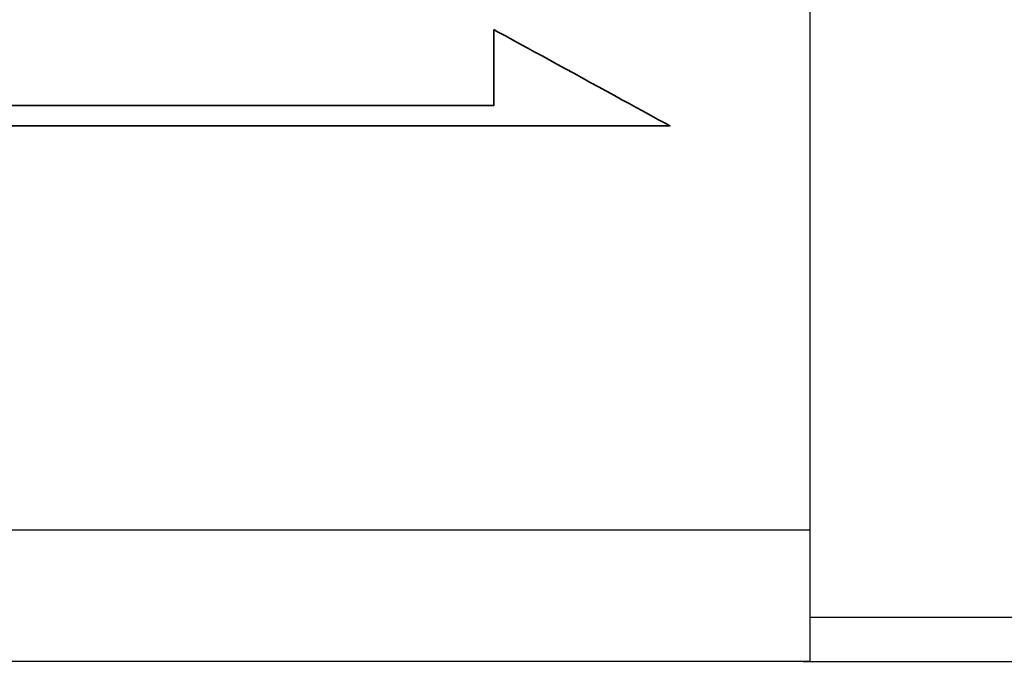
# Model space of a CAD drawing. Header units: millimetres. Extents: x 453 to 817, y 102 to 231.
# Tile 50 of 57: x 753.4 to 764.67, y 129.43 to 136.77. Entities that reach past the tile are written whole.
import ezdxf

# ---------------------------------------------------------------- set-up
doc = ezdxf.new("R2010")
doc.units = ezdxf.units.MM
for name, color, linetype in [('2', 7, 'CONTINUOUS'), ('DIM', 4, 'CONTINUOUS'), ('layer 1', 7, 'CONTINUOUS')]:
    doc.layers.add(name, color=color, linetype=linetype)

# ---------------------------------------------------------------- blocks, each defined once
blk = doc.blocks.new('TBI MOTION logo(完整正式版)')
at = {"layer": 'layer 1', "color": 22, "lineweight": 35}
blk.add_open_spline([(75.90875, -9.47875), (75.90875, -9.47875), (75.90875, -12.28625), (75.90875, -12.28625), (75.90875, -12.28625), (75.90875, -12.28625), (75.90875, -12.47875), (75.90875, -12.47875), (75.90875, -12.47875), (75.90875, -12.47875), (75.71625, -12.47875), (75.71625, -12.47875), (75.71625, -12.47875), (75.71625, -12.47875), (-88.32875, -12.47875), (-88.32875, -12.47875), (-88.32875, -12.47875), (-88.32875, -12.47875), (-88.32875, -13.29375), (-88.32875, -13.29375), (-88.32875, -13.29375), (-88.32875, -13.29375), (82.89125, -13.29375), (82.89125, -13.29375), (82.89125, -13.29375), (82.89125, -13.29375), (75.90875, -9.47875), (75.90875, -9.47875)], degree=3, knots=[0, 0, 0, 0, 0.14285714, 0.14285714, 0.14285714, 0.14285715, 0.28571429, 0.28571429, 0.28571429, 0.2857143, 0.42857143, 0.42857143, 0.42857143, 0.42857144, 0.57142857, 0.57142857, 0.57142857, 0.57142858, 0.71428571, 0.71428571, 0.71428571, 0.71428572, 0.85714286, 0.85714286, 0.85714286, 0.85714287, 1, 1, 1, 1], dxfattribs=at)

msp = doc.modelspace()

# ---------------------------------------------------------------- linework, layer by layer
at = {"layer": '2', "color": 0, "linetype": 'Continuous'}
for p, q in [((762.449, 129.427), (762.449, 164.427)), ((762.449, 130.927), (693.149, 130.927)), ((772.949, 129.927), (762.449, 129.927)), ((762.37, 129.427), (772.949, 129.427))]:
    msp.add_line(p, q, dxfattribs=at)
msp.add_open_spline([(762.449, 129.427), (727.849, 129.427)], degree=1, dxfattribs=at)

# ---------------------------------------------------------------- block references
at = {"layer": 'DIM', "color": 7, "xscale": 0.2889976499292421, "yscale": 0.2889976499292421, "zscale": 0.2889976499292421}
msp.add_blockref('TBI MOTION logo(完整正式版)', (736.892, 139.397), dxfattribs=at)

doc.saveas('drawing.dxf')
